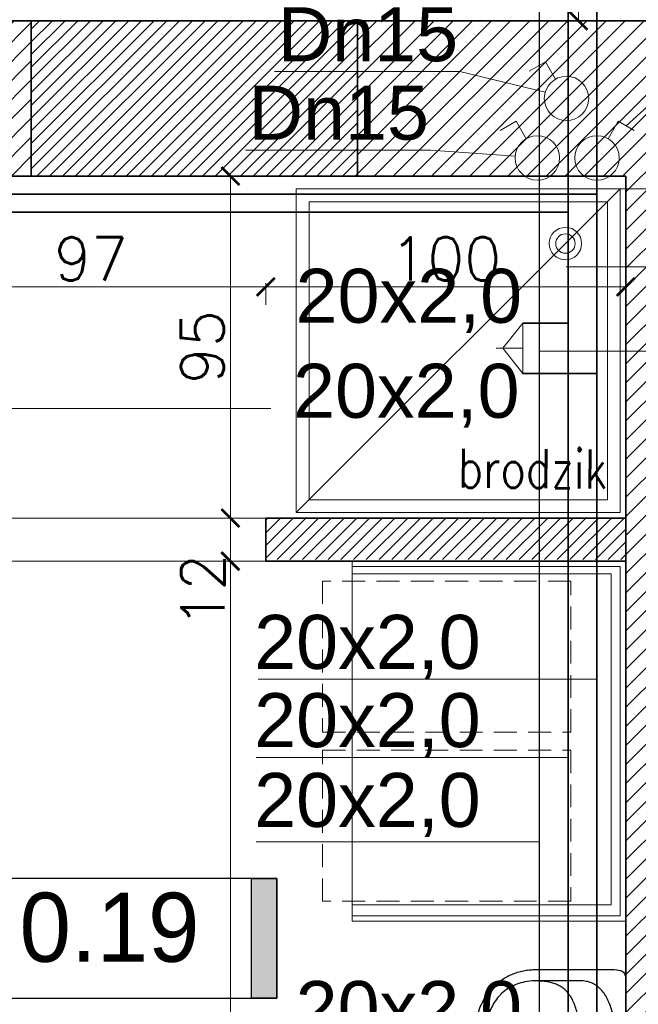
# Model space of a CAD drawing. Header units: millimetres. Extents: x -740 to 33545, y -26688 to 22494.
# Tile 131 of 256: x 10086 to 10258, y 10129 to 10403. Entities that reach past the tile are written whole.
import ezdxf
from ezdxf.lldxf.tags import DXFTag

# ---------------------------------------------------------------- set-up
doc = ezdxf.new("R2010")
doc.units = ezdxf.units.MM
doc.header["$MEASUREMENT"] = 0
doc.linetypes.add('DASHED2', pattern=[9.525, 6.35, -3.175])
doc.layers.get('Defpoints').update_dxf_attribs({"color": 252})
for name, color, linetype, lineweight in [('_IS_EKO_Cyrkulacja', 6, 'Continuous', 30), ('_IS_EKO_opis', 7, 'Continuous', 18), ('_IS_EKO_W_Ciepła', 1, 'Continuous', 35), ('_IS_EKO_W_Urzadzenia', 7, 'Continuous', 15), ('_IS_EKO_woda_zimna', 5, 'Continuous', 35), ('A_istniejące ściany', 252, 'Continuous', 35), ('A_l.przerywana', 252, 'ICAD_ISO03W100', 9), ('A_projektowane sciany', 252, 'Continuous', 35), ('A_wyposażenie', 252, 'Continuous', 9), ('l.wypełnien', 252, 'Continuous', 5), ('mebelki', 252, 'Continuous', 9), ('Nowe_820-G Rysunki Obrazki_Nr_pióra__1', 252, 'Continuous', 13), ('Nowe_820-G Rysunki Obrazki_Nr_pióra__23', 252, 'Continuous', 15), ('szraf1', 252, 'Continuous', 5), ('wymiarowanie', 252, 'Continuous', 9)]:
    doc.layers.add(name, color=color, linetype=linetype, lineweight=lineweight)
doc.layers.add('tabelki opis', color=252, linetype='Continuous')
doc.layers.add('WYPOSAŻENIE', color=252, linetype='Continuous')
doc.styles.add('1-50', font='simplex.shx', dxfattribs={"width": 0.8, "height": 12})
doc.styles.add('Arial', font='arial.ttf')
doc.styles.add('styl2', font='simplex.shx')
tags = doc.linetypes.add('ICAD_ISO03W100', pattern=[30, 12, -18]).pattern_tags.tags
tags[6:7] = [DXFTag(74, 4), DXFTag(75, 0), DXFTag(340, '0'), DXFTag(46, 1.0), DXFTag(50, 0.0), DXFTag(44, 0.0), DXFTag(45, 0.0)]
tags[4:5] = [DXFTag(74, 4), DXFTag(75, 0), DXFTag(340, '0'), DXFTag(46, 1.0), DXFTag(50, 0.0), DXFTag(44, 0.0), DXFTag(45, 0.0)]
doc.dimstyles.new('Skala 1-50', dxfattribs={"dimtxt": 12, "dimasz": 5, "dimexe": 1, "dimexo": 1, "dimgap": 1.5, "dimtad": 1, "dimdec": 1, "dimrnd": 0.5, "dimtxsty": 'styl2', "dimblk": 'ARCHTICK', "dimcen": 5, "dimadec": 0, "dimazin": 0, "dimtfac": 1, "dimtdec": 1, "dimtmove": 1, "dimatfit": 3, "dimldrblk": 'ARCHTICK', "dimfxl": 0, "dimlwd": -1, "dimlwe": -1, "dimarcsym": 0})

# ---------------------------------------------------------------- blocks, each defined once
blk = doc.blocks.new('zw$1165')
at = {"layer": 'WYPOSAŻENIE', "color": 0}
for points in [[(25.14, 42.24), (24.52, 42.24), (23.91, 42.24), (23.31, 42.24), (22.72, 42.23), (22.13, 42.23), (21.56, 42.22), (20.99, 42.2), (20.44, 42.19), (19.89, 42.17), (19.35, 42.15), (18.82, 42.12), (18.3, 42.09), (17.78, 42.05), (17.28, 42.01), (16.78, 41.96), (16.3, 41.91), (15.82, 41.85), (15.35, 41.78), (14.89, 41.71), (14.43, 41.63), (13.99, 41.54), (13.55, 41.44), (13.12, 41.33), (12.7, 41.22), (12.7, 41.22), (12.09, 41.03), (11.51, 40.84), (10.93, 40.63), (10.38, 40.4), (9.84, 40.17), (9.32, 39.92), (8.81, 39.67), (8.32, 39.4), (7.85, 39.12), (7.39, 38.84), (6.95, 38.54), (6.52, 38.23), (6.11, 37.92), (5.72, 37.6), (5.34, 37.27), (4.97, 36.93), (4.62, 36.58), (4.28, 36.23), (3.96, 35.87), (3.65, 35.51), (3.36, 35.14), (3.08, 34.76), (2.81, 34.39), (2.56, 34), (2.32, 33.62), (2.09, 33.23), (1.88, 32.83), (1.67, 32.44), (1.48, 32.04), (1.31, 31.64), (1.14, 31.24), (0.99, 30.84), (0.85, 30.44), (0.72, 30.03), (0.6, 29.63), (0.49, 29.23), (0.4, 28.83), (0.31, 28.43), (0.24, 28.03), (0.17, 27.64), (0.12, 27.25), (0.08, 26.86), (0.04, 26.47), (0.02, 26.09), (0, 25.72), (0, 25.34), (0, 25.34), (0, 3.19), (0.03, 2.5), (0.11, 1.9), (0.25, 1.4), (0.44, 0.99), (0.7, 0.66), (1.01, 0.4), (1.39, 0.22), (1.82, 0.09), (2.33, 0.02), (2.89, 0), (25.14, 0), (47.39, 0), (47.96, 0.02), (48.46, 0.09), (48.9, 0.22), (49.28, 0.4), (49.59, 0.66), (49.84, 0.99), (50.04, 1.4), (50.18, 1.9), (50.26, 2.5), (50.29, 3.19), (50.29, 25.34), (50.28, 25.72), (50.27, 26.09), (50.24, 26.47), (50.21, 26.86), (50.17, 27.25), (50.11, 27.64), (50.05, 28.03), (49.98, 28.43), (49.89, 28.83), (49.79, 29.23), (49.69, 29.63), (49.57, 30.03), (49.44, 30.44), (49.3, 30.84), (49.15, 31.24), (48.98, 31.64), (48.8, 32.04), (48.61, 32.44), (48.41, 32.83), (48.2, 33.23), (47.97, 33.62), (47.73, 34), (47.48, 34.39), (47.21, 34.76), (46.93, 35.14), (46.63, 35.51), (46.33, 35.87), (46, 36.23), (45.67, 36.58), (45.32, 36.93), (44.95, 37.27), (44.57, 37.6), (44.17, 37.92), (43.76, 38.23), (43.34, 38.54), (42.9, 38.84), (42.44, 39.12), (41.96, 39.4), (41.48, 39.67), (40.97, 39.92), (40.45, 40.17), (39.91, 40.4), (39.35, 40.63), (38.78, 40.84), (38.19, 41.03), (37.59, 41.22), (37.59, 41.22), (37.16, 41.33), (36.74, 41.44), (36.3, 41.54), (35.85, 41.63), (35.4, 41.71), (34.94, 41.78), (34.47, 41.85), (33.99, 41.91), (33.5, 41.96), (33.01, 42.01), (32.5, 42.05), (31.99, 42.09), (31.47, 42.12), (30.94, 42.15), (30.4, 42.17), (29.85, 42.19), (29.3, 42.2), (28.73, 42.22), (28.15, 42.23), (27.57, 42.23), (26.98, 42.24), (26.38, 42.24), (25.76, 42.24), (25.14, 42.24), (25.14, 42.24)], [(25.25, 39.29), (25.78, 39.29), (26.31, 39.3), (26.86, 39.3), (27.41, 39.3), (27.96, 39.31), (28.52, 39.31), (29.08, 39.31), (29.65, 39.31), (30.21, 39.3), (30.77, 39.29), (31.33, 39.27), (31.89, 39.24), (32.45, 39.21), (32.99, 39.17), (33.53, 39.12), (34.07, 39.06), (34.59, 38.99), (35.1, 38.9), (35.61, 38.8), (36.12, 38.69), (36.61, 38.56), (37.11, 38.42), (37.6, 38.27), (38.08, 38.1), (38.56, 37.92), (39.04, 37.72), (39.51, 37.51), (39.97, 37.28), (40.43, 37.04), (40.88, 36.78), (41.33, 36.51), (41.77, 36.22), (42.21, 35.91), (42.64, 35.58), (43.06, 35.24), (43.92, 34.42), (44.3, 33.99), (44.65, 33.56), (44.97, 33.12), (45.27, 32.67), (45.54, 32.21), (45.8, 31.73), (46.03, 31.25), (46.24, 30.75), (46.44, 30.24), (46.62, 29.71), (46.79, 29.16), (46.94, 28.6), (47.09, 28.02), (47.2, 27.34), (47.29, 26.67), (47.35, 26), (47.38, 25.32), (47.38, 12.31), (47.36, 11.84), (47.32, 11.39), (47.25, 10.96), (47.17, 10.54), (47.06, 10.13), (46.93, 9.74), (46.77, 9.36), (46.6, 8.99), (46.41, 8.64), (46.2, 8.3), (45.97, 7.97), (45.73, 7.65), (45.47, 7.35), (45.19, 7.06), (44.89, 6.78), (44.58, 6.51), (44.26, 6.26), (43.92, 6.01), (43.57, 5.78), (43.21, 5.55), (42.83, 5.34), (42.45, 5.14), (42.05, 4.94), (41.64, 4.76), (41.23, 4.58), (40.81, 4.42), (40.37, 4.26), (39.93, 4.11), (39.49, 3.97), (39.04, 3.84), (38.58, 3.72), (38.12, 3.6), (37.65, 3.49), (37.18, 3.39), (36.71, 3.3), (36.23, 3.21), (35.76, 3.13), (35.28, 3.05), (34.8, 2.98), (34.33, 2.92), (33.85, 2.86), (33.38, 2.8), (32.91, 2.76), (32.44, 2.71), (31.97, 2.67), (31.51, 2.64), (31.06, 2.61), (30.61, 2.58), (30.16, 2.56), (29.73, 2.53), (29.3, 2.52), (28.88, 2.5), (28.46, 2.49), (28.06, 2.48), (27.67, 2.47), (27.28, 2.47), (26.91, 2.46), (26.55, 2.46), (26.21, 2.46), (25.87, 2.46), (25.55, 2.46), (25.25, 2.46), (25.25, 2.46), (24.94, 2.46), (24.63, 2.46), (24.29, 2.46), (23.95, 2.46), (23.59, 2.46), (23.22, 2.47), (22.83, 2.47), (22.44, 2.48), (22.04, 2.49), (21.62, 2.5), (21.2, 2.52), (20.77, 2.53), (20.34, 2.56), (19.89, 2.58), (19.44, 2.61), (18.99, 2.64), (18.53, 2.67), (18.06, 2.71), (17.59, 2.76), (17.12, 2.8), (16.65, 2.86), (16.17, 2.92), (15.69, 2.98), (15.22, 3.05), (14.74, 3.13), (14.26, 3.21), (13.79, 3.3), (13.32, 3.39), (12.85, 3.49), (12.38, 3.6), (11.92, 3.72), (11.46, 3.84), (11.01, 3.97), (10.56, 4.11), (10.13, 4.26), (9.69, 4.42), (9.27, 4.58), (8.85, 4.76), (8.45, 4.94), (8.05, 5.14), (7.67, 5.34), (7.29, 5.55), (6.93, 5.78), (6.58, 6.01), (6.24, 6.26), (5.92, 6.51), (5.61, 6.78), (5.31, 7.06), (5.03, 7.35), (4.77, 7.65), (4.52, 7.97), (4.3, 8.3), (4.09, 8.64), (3.9, 8.99), (3.72, 9.36), (3.57, 9.74), (3.44, 10.13), (3.33, 10.54), (3.25, 10.96), (3.18, 11.39), (3.14, 11.84), (3.12, 12.31), (3.12, 12.31), (3.12, 25.32), (3.15, 26), (3.21, 26.67), (3.29, 27.34), (3.41, 28.02), (3.56, 28.6), (3.71, 29.16), (3.88, 29.71), (4.06, 30.24), (4.26, 30.75), (4.47, 31.25), (4.7, 31.73), (4.96, 32.21), (5.23, 32.67), (5.53, 33.12), (5.85, 33.56), (6.2, 33.99), (6.57, 34.42), (7.43, 35.24), (7.86, 35.58), (8.29, 35.91), (8.73, 36.22), (9.17, 36.51), (9.62, 36.78), (10.07, 37.04), (10.53, 37.28), (10.99, 37.51), (11.46, 37.72), (11.94, 37.92), (12.42, 38.1), (12.9, 38.27), (13.39, 38.42), (13.88, 38.56), (14.38, 38.69), (14.89, 38.8), (15.4, 38.9), (15.91, 38.99), (16.43, 39.06), (16.96, 39.12), (17.51, 39.17), (18.05, 39.21), (18.61, 39.24), (19.16, 39.27), (19.73, 39.29), (20.29, 39.3), (20.85, 39.31), (21.42, 39.31), (21.98, 39.31), (22.54, 39.31), (23.09, 39.3), (23.64, 39.3), (24.19, 39.3), (24.72, 39.29), (25.25, 39.29)], [(25.25, 12.31), (24.4, 12.31), (23.58, 12.32), (22.77, 12.34), (21.99, 12.36), (21.22, 12.38), (20.48, 12.42), (19.75, 12.45), (19.05, 12.5), (18.36, 12.55), (17.7, 12.6), (17.05, 12.67), (16.42, 12.73), (15.81, 12.81), (15.22, 12.89), (14.64, 12.98), (14.09, 13.07), (13.55, 13.17), (13.03, 13.27), (12.52, 13.38), (12.03, 13.5), (11.56, 13.62), (11.1, 13.75), (10.66, 13.89), (10.24, 14.03), (9.83, 14.18), (9.43, 14.33), (9.05, 14.49), (8.69, 14.66), (8.34, 14.83), (8, 15.01), (7.68, 15.19), (7.37, 15.38), (7.07, 15.58), (6.79, 15.79), (6.52, 16), (6.26, 16.21), (6.01, 16.44), (5.78, 16.67), (5.56, 16.9), (5.35, 17.15), (5.15, 17.4), (4.96, 17.65), (4.79, 17.91), (4.62, 18.18), (4.46, 18.46), (4.32, 18.74), (4.18, 19.03), (4.06, 19.32), (3.94, 19.62), (3.83, 19.93), (3.73, 20.24), (3.64, 20.56), (3.56, 20.89), (3.48, 21.23), (3.42, 21.57), (3.36, 21.91), (3.31, 22.27), (3.26, 22.63), (3.22, 23), (3.19, 23.37), (3.17, 23.75), (3.15, 24.14), (3.13, 24.54), (3.13, 24.94), (3.12, 25.34)], [(47.38, 25.34), (47.37, 24.94), (47.37, 24.54), (47.35, 24.14), (47.33, 23.75), (47.31, 23.37), (47.28, 23), (47.24, 22.63), (47.19, 22.27), (47.14, 21.91), (47.08, 21.57), (47.02, 21.23), (46.94, 20.89), (46.86, 20.56), (46.77, 20.24), (46.67, 19.93), (46.56, 19.62), (46.44, 19.32), (46.32, 19.03), (46.18, 18.74), (46.04, 18.46), (45.88, 18.18), (45.71, 17.91), (45.54, 17.65), (45.35, 17.4), (45.15, 17.15), (44.94, 16.9), (44.72, 16.67), (44.49, 16.44), (44.24, 16.21), (43.98, 16), (43.71, 15.79), (43.43, 15.58), (43.13, 15.38), (42.82, 15.19), (42.5, 15.01), (42.16, 14.83), (41.81, 14.66), (41.45, 14.49), (41.07, 14.33), (40.67, 14.18), (40.26, 14.03), (39.84, 13.89), (39.4, 13.75), (38.94, 13.62), (38.47, 13.5), (37.98, 13.38), (37.47, 13.27), (36.95, 13.17), (36.41, 13.07), (35.85, 12.98), (35.28, 12.89), (34.69, 12.81), (34.08, 12.73), (33.45, 12.67), (32.8, 12.6), (32.14, 12.55), (31.45, 12.5), (30.75, 12.45), (30.02, 12.42), (29.28, 12.38), (28.51, 12.36), (27.73, 12.34), (26.92, 12.32), (26.1, 12.31), (25.25, 12.31)], [(25.26, 25.56), (25.26, 15)], [(25.26, 16.85), (25.77, 16.89), (26.26, 16.99), (26.72, 17.15), (27.16, 17.37), (27.56, 17.64), (27.92, 17.96), (28.24, 18.32), (28.51, 18.72), (28.73, 19.16), (28.89, 19.62), (28.99, 20.11), (29.03, 20.63), (28.99, 21.14), (28.89, 21.63), (28.73, 22.09), (28.51, 22.53), (28.24, 22.93), (27.92, 23.29), (27.56, 23.61), (27.16, 23.88), (26.72, 24.1), (26.26, 24.26), (25.77, 24.36), (25.26, 24.4), (24.75, 24.36), (24.26, 24.26), (23.79, 24.1), (23.36, 23.88), (22.95, 23.61), (22.59, 23.29), (22.27, 22.93), (22, 22.53), (21.78, 22.09), (21.62, 21.63), (21.52, 21.14), (21.49, 20.63), (21.52, 20.11), (21.62, 19.62), (21.78, 19.16), (22, 18.72), (22.27, 18.32), (22.59, 17.96), (22.95, 17.64), (23.36, 17.37), (23.79, 17.15), (24.26, 16.99), (24.75, 16.89), (25.26, 16.85)], [(25.26, 18.31), (25.79, 18.37), (26.27, 18.55), (26.7, 18.82), (27.06, 19.18), (27.33, 19.61), (27.51, 20.1), (27.57, 20.63), (27.51, 21.15), (27.33, 21.64), (27.06, 22.07), (26.7, 22.43), (26.27, 22.7), (25.79, 22.88), (25.26, 22.94), (24.73, 22.88), (24.24, 22.7), (23.81, 22.43), (23.45, 22.07), (23.18, 21.64), (23.01, 21.15), (22.94, 20.63), (22.94, 20.63), (23.01, 20.1), (23.18, 19.61), (23.45, 19.18), (23.81, 18.82), (24.24, 18.55), (24.73, 18.37), (25.26, 18.31), (25.26, 18.31)], [(30.17, 20.65), (19.42, 20.65)], [(25.26, 5.87), (25.81, 5.96), (26.3, 6.21), (26.68, 6.59), (26.93, 7.08), (27.02, 7.63), (26.93, 8.19), (26.68, 8.67), (26.3, 9.05), (25.81, 9.3), (25.26, 9.39), (24.7, 9.3), (24.22, 9.05), (23.84, 8.67), (23.59, 8.19), (23.5, 7.63), (23.59, 7.08), (23.84, 6.59), (24.22, 6.21), (24.7, 5.96), (25.26, 5.87)], [(25.25, 10.21), (25.25, 5.27)], [(22.71, 7.72), (27.8, 7.72)]]:
    blk.add_lwpolyline(points, dxfattribs=at)
blk = doc.blocks.new('_ArchTick')
at = {"color": 0, "linetype": 'ByBlock', "const_width": 0.15}
blk.add_lwpolyline([(-0.5, -0.5), (0.5, 0.5)], dxfattribs=at)
blk = doc.blocks.new('*D2217')
at = {"layer": 'Defpoints', "color": 0}
for p in [(10154.55, 10359.34), (10144.39, 10264.34), (10154.55, 10264.34)]:
    blk.add_point(p, dxfattribs=at)
at = {"layer": 'wymiarowanie', "color": 0}
for p, q in [((10149.39, 10359.34), (10143.39, 10359.34)), ((10144.39, 10359.34), (10144.39, 10264.34)), ((10149.39, 10264.34), (10143.39, 10264.34))]:
    blk.add_line(p, q, dxfattribs=at)
at = {"layer": 'wymiarowanie', "color": 0, "xscale": 5, "yscale": 5, "zscale": 5}
for p, rotation in [((10144.39, 10359.34), 90), ((10144.39, 10264.34), 270)]:
    blk.add_blockref('_ArchTick', p, dxfattribs=dict(at, rotation=rotation))
at = {"layer": 'wymiarowanie', "color": 0, "insert": (10136.59, 10311.84), "char_height": 12, "attachment_point": 5, "rotation": 90, "style": 'styl2'}
blk.add_mtext('95', dxfattribs=at)
blk = doc.blocks.new('*D2218')
at = {"layer": 'Defpoints', "color": 0}
for p in [(10154.19, 10264.34), (10144.39, 10252.34), (10152.1, 10252.34)]:
    blk.add_point(p, dxfattribs=at)
at = {"layer": 'wymiarowanie', "color": 0}
for p, q in [((10149.39, 10264.34), (10143.39, 10264.34)), ((10144.39, 10264.34), (10144.39, 10252.34)), ((10149.39, 10252.34), (10143.39, 10252.34))]:
    blk.add_line(p, q, dxfattribs=at)
at = {"layer": 'wymiarowanie', "color": 0, "xscale": 5, "yscale": 5, "zscale": 5}
for p, rotation in [((10144.39, 10264.34), 90), ((10144.39, 10252.34), 270)]:
    blk.add_blockref('_ArchTick', p, dxfattribs=dict(at, rotation=rotation))
at = {"layer": 'wymiarowanie', "color": 0, "insert": (10136.74, 10244.13), "char_height": 12, "attachment_point": 5, "rotation": 90, "style": 'styl2'}
blk.add_mtext('12', dxfattribs=at)
blk = doc.blocks.new('*D2219')
at = {"layer": 'Defpoints', "color": 0}
for p in [(10152.1, 10252.34), (10144.39, 9920.26), (10165.23, 9920.26)]:
    blk.add_point(p, dxfattribs=at)
at = {"layer": 'wymiarowanie', "color": 0}
for p, q in [((10149.39, 10252.34), (10143.39, 10252.34)), ((10144.39, 10252.34), (10144.39, 10042.8)), ((10144.39, 9920.26), (10144.39, 10013.25)), ((10149.39, 9920.26), (10143.39, 9920.26))]:
    blk.add_line(p, q, dxfattribs=at)
at = {"layer": 'wymiarowanie', "color": 0, "xscale": 5, "yscale": 5, "zscale": 5}
for p, rotation in [((10144.39, 10252.34), 90), ((10144.39, 9920.26), 270)]:
    blk.add_blockref('_ArchTick', p, dxfattribs=dict(at, rotation=rotation))
at = {"layer": 'wymiarowanie', "color": 0, "insert": (10136.59, 10028.03), "char_height": 12, "attachment_point": 5, "rotation": 90, "style": 'styl2'}
blk.add_mtext('332', dxfattribs=at)
blk = doc.blocks.new('*D2610')
at = {"layer": 'Defpoints', "color": 0}
for p in [(10089.09, 10434.77), (9980.19, 10402.52), (10089.09, 10402.52)]:
    blk.add_point(p, dxfattribs=at)
at = {"layer": 'wymiarowanie', "color": 0}
for p, q in [((9980.19, 10429.77), (9980.19, 10435.77)), ((9980.19, 10434.77), (10089.09, 10434.77)), ((10089.09, 10429.77), (10089.09, 10435.77))]:
    blk.add_line(p, q, dxfattribs=at)
at = {"layer": 'wymiarowanie', "color": 0, "xscale": 5, "yscale": 5, "zscale": 5, "rotation": 180}
blk.add_blockref('_ArchTick', (9980.19, 10434.77), dxfattribs=at)
at = {"layer": 'wymiarowanie', "color": 0, "xscale": 5, "yscale": 5, "zscale": 5}
blk.add_blockref('_ArchTick', (10089.09, 10434.77), dxfattribs=at)
at = {"layer": 'wymiarowanie', "color": 0, "insert": (10034.64, 10442.57), "char_height": 12, "attachment_point": 5, "style": 'styl2'}
blk.add_mtext('109', dxfattribs=at)
blk = doc.blocks.new('*D2611')
at = {"layer": 'Defpoints', "color": 0}
for p in [(10179.68, 10434.77), (10089.09, 10402.52), (10179.68, 10402.52)]:
    blk.add_point(p, dxfattribs=at)
at = {"layer": 'wymiarowanie', "color": 0}
for p, q in [((10089.09, 10429.77), (10089.09, 10435.77)), ((10089.09, 10434.77), (10179.68, 10434.77)), ((10179.68, 10429.77), (10179.68, 10435.77))]:
    blk.add_line(p, q, dxfattribs=at)
at = {"layer": 'wymiarowanie', "color": 0, "xscale": 5, "yscale": 5, "zscale": 5, "rotation": 180}
blk.add_blockref('_ArchTick', (10089.09, 10434.77), dxfattribs=at)
at = {"layer": 'wymiarowanie', "color": 0, "xscale": 5, "yscale": 5, "zscale": 5}
blk.add_blockref('_ArchTick', (10179.68, 10434.77), dxfattribs=at)
at = {"layer": 'wymiarowanie', "color": 0, "insert": (10134.38, 10443.11), "char_height": 12, "attachment_point": 5, "style": 'styl2'}
blk.add_mtext('90,5', dxfattribs=at)
blk = doc.blocks.new('*D2612')
at = {"layer": 'Defpoints', "color": 0}
for p in [(10278.74, 10434.77), (10179.68, 10402.52), (10278.74, 10402.52)]:
    blk.add_point(p, dxfattribs=at)
at = {"layer": 'wymiarowanie', "color": 0}
for p, q in [((10179.68, 10429.77), (10179.68, 10435.77)), ((10179.68, 10434.77), (10278.74, 10434.77)), ((10278.74, 10429.77), (10278.74, 10435.77))]:
    blk.add_line(p, q, dxfattribs=at)
at = {"layer": 'wymiarowanie', "color": 0, "xscale": 5, "yscale": 5, "zscale": 5, "rotation": 180}
blk.add_blockref('_ArchTick', (10179.68, 10434.77), dxfattribs=at)
at = {"layer": 'wymiarowanie', "color": 0, "xscale": 5, "yscale": 5, "zscale": 5}
blk.add_blockref('_ArchTick', (10278.74, 10434.77), dxfattribs=at)
at = {"layer": 'wymiarowanie', "color": 0, "insert": (10229.21, 10442.57), "char_height": 12, "attachment_point": 5, "style": 'styl2'}
blk.add_mtext('99', dxfattribs=at)
blk = doc.blocks.new('*D2630')
at = {"layer": 'Defpoints', "color": 0}
for p in [(10154.19, 10328.56), (10057.19, 10264.34), (10154.19, 10264.34)]:
    blk.add_point(p, dxfattribs=at)
at = {"layer": 'wymiarowanie', "color": 0}
for p, q in [((10057.19, 10323.56), (10057.19, 10329.56)), ((10057.19, 10328.56), (10154.19, 10328.56)), ((10154.19, 10323.56), (10154.19, 10329.56))]:
    blk.add_line(p, q, dxfattribs=at)
at = {"layer": 'wymiarowanie', "color": 0, "xscale": 5, "yscale": 5, "zscale": 5, "rotation": 180}
blk.add_blockref('_ArchTick', (10057.19, 10328.56), dxfattribs=at)
at = {"layer": 'wymiarowanie', "color": 0, "xscale": 5, "yscale": 5, "zscale": 5}
blk.add_blockref('_ArchTick', (10154.19, 10328.56), dxfattribs=at)
at = {"layer": 'wymiarowanie', "color": 0, "insert": (10105.69, 10336.36), "char_height": 12, "attachment_point": 5, "style": 'styl2'}
blk.add_mtext('97', dxfattribs=at)
blk = doc.blocks.new('*D2631')
at = {"layer": 'Defpoints', "color": 0}
for p in [(10254.19, 10328.56), (10154.19, 10264.34), (10254.19, 10264.34)]:
    blk.add_point(p, dxfattribs=at)
at = {"layer": 'wymiarowanie', "color": 0}
for p, q in [((10154.19, 10323.56), (10154.19, 10329.56)), ((10154.19, 10328.56), (10254.19, 10328.56)), ((10254.19, 10323.56), (10254.19, 10329.56))]:
    blk.add_line(p, q, dxfattribs=at)
at = {"layer": 'wymiarowanie', "color": 0, "xscale": 5, "yscale": 5, "zscale": 5, "rotation": 180}
blk.add_blockref('_ArchTick', (10154.19, 10328.56), dxfattribs=at)
at = {"layer": 'wymiarowanie', "color": 0, "xscale": 5, "yscale": 5, "zscale": 5}
blk.add_blockref('_ArchTick', (10254.19, 10328.56), dxfattribs=at)
at = {"layer": 'wymiarowanie', "color": 0, "insert": (10204.19, 10336.36), "char_height": 12, "attachment_point": 5, "style": 'styl2'}
blk.add_mtext('100', dxfattribs=at)
blk = doc.blocks.new('*D2763')
at = {"layer": 'Defpoints', "color": 0}
for p in [(10270.21, 10552.52), (10241.04, 10402.52), (10263.5, 10402.52)]:
    blk.add_point(p, dxfattribs=at)
at = {"layer": 'wymiarowanie', "color": 0}
for p, q in [((10246.04, 10552.52), (10240.04, 10552.52)), ((10241.04, 10552.52), (10241.04, 10402.52)), ((10246.04, 10402.52), (10240.04, 10402.52))]:
    blk.add_line(p, q, dxfattribs=at)
at = {"layer": 'wymiarowanie', "color": 0, "xscale": 5, "yscale": 5, "zscale": 5}
for p, rotation in [((10241.04, 10552.52), 90), ((10241.04, 10402.52), 270)]:
    blk.add_blockref('_ArchTick', p, dxfattribs=dict(at, rotation=rotation))
at = {"layer": 'wymiarowanie', "color": 0, "insert": (10233.24, 10477.52), "char_height": 12, "attachment_point": 5, "rotation": 90, "style": 'styl2'}
blk.add_mtext('150', dxfattribs=at)

msp = doc.modelspace()

# ---------------------------------------------------------------- hatches: boundary and pattern name
at = {"layer": 'l.wypełnien'}
h = msp.add_hatch(dxfattribs=at)
h.set_pattern_fill('ANSI31', color=256, scale=30, style=0)
h.paths.add_polyline_path([(10179.68, 10402.52), (10279.59, 10402.52), (10279.59, 10396.52), (10273.59, 10396.52), (10273.59, 10123.69), (10279.59, 10126.48), (10279.59, 10017.29), (10316.23, 10017.29), (10316.23, 9992.74), (10279.59, 9992.74), (10279.59, 9927.76), (10254.19, 9927.76), (10254.19, 10359.34), (10179.68, 10359.34)])
h.paths.add_polyline_path([(10260.11, 10246.37), (10272.71, 10246.37), (10272.71, 10279.87), (10260.11, 10279.87)], flags=24)
h.paths.add_polyline_path([(10504.8, 10309.84), (10504.8, 10297.84), (10504.8, 10254.75), (10504.8, 10017.29), (10504.8, 9992.74), (10504.8, 9927.76), (10529.35, 9927.76), (10529.35, 10281.34), (10542.35, 10281.34), (10542.35, 10359.34), (10636.35, 10359.34), (10635.51, 10402.52), (10504.8, 10402.52), (10504.8, 10396.52)])
h.paths.add_polyline_path([(10504.8, 10396.52), (10510.8, 10396.52), (10510.8, 10309.84), (10504.8, 10309.84)], flags=16)
h.paths.add_polyline_path([(10504.8, 10392.52), (10504.8, 10309.84), (10510.8, 10309.84), (10510.8, 10396.52), (10504.8, 10396.52)], flags=0)
h.paths.add_polyline_path([(10515.95, 10326.34), (10515.95, 10347.34), (10530.35, 10347.34), (10530.35, 10326.34)], flags=16)
h.paths.add_polyline_path([(10515.95, 10347.34), (10515.95, 10326.34), (10530.35, 10326.34), (10530.35, 10347.34)], flags=0)
h.paths.add_polyline_path([(10515.95, 10297.84), (10515.95, 10293.34), (10530.35, 10293.34), (10530.35, 10314.34), (10515.95, 10314.34), (10515.95, 10309.84)], flags=16)
h.paths.add_polyline_path([(10515.95, 10297.84), (10515.95, 10309.84), (10515.95, 10314.34), (10530.35, 10314.34), (10530.35, 10293.34), (10515.95, 10293.34)], flags=0)
h.paths.add_polyline_path([(10504.8, 10254.75), (10504.8, 10297.84), (10510.8, 10297.84), (10510.8, 10254.75)], flags=16)
h.paths.add_polyline_path([(10510.8, 10254.75), (10510.8, 10297.84), (10504.8, 10297.84), (10504.8, 10259.75), (10504.8, 10254.75)], flags=0)
h.paths.add_polyline_path([(10504.8, 10297.84), (10510.8, 10297.84), (10510.8, 10309.84), (10504.8, 10309.84)], flags=16)
h.paths.add_polyline_path([(10504.8, 10309.84), (10510.8, 10309.84), (10510.8, 10297.84), (10504.8, 10297.84)], flags=0)
h.paths.add_polyline_path([(10510.8, 10309.84), (10515.95, 10309.84), (10515.95, 10297.84), (10510.8, 10297.84)], flags=16)
h.paths.add_polyline_path([(10510.84, 10326.02), (10523.45, 10326.02), (10523.45, 10359.52), (10510.84, 10359.52)], flags=8)
h.paths.add_polyline_path([(10510.84, 10326.02), (10523.45, 10326.02), (10523.45, 10359.52), (10510.84, 10359.52)], flags=8)
h.paths.add_polyline_path([(9506.72, 10359.34), (9506.72, 10402.52), (9858.19, 10402.52), (9858.19, 10359.34)])
h.paths.add_polyline_path([(10000.19, 10359.34), (10089.09, 10359.34), (10089.09, 10402.52), (10000.19, 10402.52)])
h.paths.add_polyline_path([(10273.59, 10123.69), (10273.59, 10396.52), (10279.59, 10396.52), (10279.59, 10359.34), (10279.59, 10126.48)])
h.paths.add_polyline_path([(10372.72, 9992.74), (10372.72, 10017.29), (10316.23, 10017.29), (10316.23, 9992.74)])
h.paths.add_polyline_path([(9858.19, 10359.34), (9858.19, 10402.52), (9878.19, 10402.52), (9878.19, 10359.34)])
h.paths.add_polyline_path([(10000.19, 10359.34), (10000.19, 10402.52), (9980.19, 10402.52), (9980.19, 10359.34)])
h.paths.add_polyline_path([(10279.59, 9907.76), (10279.59, 9927.76), (10254.19, 9927.76), (10254.19, 9907.76)])
h.paths.add_polyline_path([(10529.35, 9907.76), (10529.35, 9927.76), (10504.8, 9927.76), (10504.8, 9907.76)])
h.paths.add_polyline_path([(10494.8, 10017.29), (10494.8, 9992.74), (10504.8, 9992.74), (10504.8, 10017.29)])
h = msp.add_hatch(dxfattribs=at)
h.set_pattern_fill('ANSI31', color=256, scale=20, style=0)
h.paths.add_polyline_path([(10089.09, 10402.52), (10179.68, 10402.52), (10179.68, 10359.34), (10089.09, 10359.34)])
h.paths.add_polyline_path([(10279.59, 10390.52), (10278.74, 10390.52), (10278.74, 10402.52), (10279.59, 10402.52)])
h = msp.add_hatch(dxfattribs=at)
h.set_pattern_fill('ANSI31', color=256, scale=20, style=0)
h.paths.add_polyline_path([(10154.19, 10264.34), (10254.19, 10264.34), (10254.19, 10252.84), (10154.19, 10252.84)])
at = {"layer": 'tabelki opis'}
msp.add_hatch(color=256, dxfattribs=at).paths.add_polyline_path([(10157.25, 10130.93), (10157.25, 10164.19), (10150.29, 10164.19), (10150.29, 10130.93)])

# ---------------------------------------------------------------- linework, layer by layer
at = {"layer": '_IS_EKO_Cyrkulacja'}
for p, q in [((10230.19, 10426.5), (10230.19, 10318.5)), ((10230.19, 10318.5), (10230.19, 10120.6))]:
    msp.add_line(p, q, dxfattribs=at)
at = {"layer": '_IS_EKO_opis'}
for p, q in [((10208.1, 10388.39), (10156.68, 10388.39)), ((10208.1, 10388.39), (10231.82, 10382.65)), ((10261.38, 10379.69), (10254.32, 10373.31)), ((10200, 10366.59), (10148.58, 10366.59)), ((10200, 10366.59), (10223.51, 10364.85)), ((10246.19, 10355.84), (10324.29, 10355.84)), ((10324.29, 10334.13), (10237.68, 10334.13)), ((10332.29, 10310.68), (10230.19, 10310.68)), ((10152.08, 10219.55), (10246.19, 10219.55)), ((10238.19, 10197.83), (10151.58, 10197.83)), ((10230.19, 10174.39), (10151.58, 10174.39))]:
    msp.add_line(p, q, dxfattribs=at)
at = {"layer": '_IS_EKO_W_Ciepła', "linetype": 'ByBlock'}
for p, q in [((10238.19, 10418.52), (10238.19, 10318.5)), ((10238.19, 10349.34), (10026.93, 10349.34)), ((10225.59, 10318.5), (10238.19, 10318.5)), ((10238.19, 10318.5), (10238.19, 10120.6))]:
    msp.add_line(p, q, dxfattribs=at)
at = {"layer": '_IS_EKO_W_Urzadzenia'}
for p, q in [((10231.86, 10391.13), (10227.37, 10388.54)), ((10231.86, 10391.13), (10234.66, 10386.28)), ((10223.78, 10374.6), (10219.29, 10372.01)), ((10223.78, 10374.6), (10226.58, 10369.74)), ((10252.07, 10374.6), (10249.27, 10369.74)), ((10252.07, 10374.6), (10256.56, 10372.01)), ((10225.59, 10318.5), (10220.05, 10311.5)), ((10225.59, 10318.5), (10225.59, 10304.5)), ((10225.57, 10311.5), (10218.2, 10311.5)), ((10220.05, 10311.5), (10225.59, 10304.5))]:
    msp.add_line(p, q, dxfattribs=at)
for centre in [(10237.74, 10380.93), (10229.66, 10364.4), (10246.19, 10364.4)]:
    msp.add_circle(centre, 6.17, dxfattribs=at)
at = {"layer": '_IS_EKO_woda_zimna'}
for p, q in [((10246.19, 10304.5), (10246.19, 10410.52)), ((10246.19, 10354.34), (10015.19, 10354.34)), ((10246.19, 10304.5), (10246.19, 10106.6))]:
    msp.add_line(p, q, dxfattribs=at)
at = {"layer": '_IS_EKO_woda_zimna', "linetype": 'ByBlock'}
msp.add_line((10225.59, 10304.5), (10246.19, 10304.5), dxfattribs=at)
at = {"layer": 'A_istniejące ściany'}
for points in [[(10089.09, 10402.52), (9980.19, 10402.52)], [(10091.4, 10402.52), (10066.23, 10402.52)], [(10279.59, 10402.52), (10179.68, 10402.52)], [(9980.19, 10359.34), (10089.09, 10359.34)], [(10179.68, 10359.34), (10254.19, 10359.34)], [(10254.19, 10359.34), (10254.19, 9907.76)]]:
    msp.add_lwpolyline(points, dxfattribs=at)
at = {"layer": 'A_l.przerywana', "ltscale": 0.3}
msp.add_lwpolyline([(10057.19, 10264.34), (10154.19, 10264.34), (10154.19, 10252.34), (10057.19, 10252.34)], close=True, dxfattribs=at)
at = {"layer": 'A_projektowane sciany', "ltscale": 1000}
for p, q in [((10154.19, 10264.34), (10154.19, 10252.34)), ((10154.19, 10264.34), (10154.19, 10252.34)), ((10154.19, 10264.34), (10254.19, 10264.34)), ((10154.19, 10252.34), (10254.19, 10252.34)), ((10154.19, 10252.34), (10254.19, 10252.34))]:
    msp.add_line(p, q, dxfattribs=at)
at = {"layer": 'A_projektowane sciany'}
msp.add_lwpolyline([(10089.09, 10402.52), (10179.68, 10402.52), (10179.68, 10359.34), (10089.09, 10359.34)], close=True, dxfattribs=at)
at = {"layer": 'A_wyposażenie'}
for points in [[(10254.19, 10152.34), (10178.19, 10152.34), (10178.19, 10252.34), (10254.19, 10252.34)], [(10252.69, 10153.84), (10178.19, 10153.84), (10178.19, 10250.84), (10252.69, 10250.84)], [(10250.19, 10156.84), (10178.19, 10156.84), (10178.19, 10248.84), (10250.19, 10248.84)]]:
    msp.add_lwpolyline(points, close=True, dxfattribs=at)
at = {"layer": 'A_wyposażenie', "linetype": 'DASHED2'}
for points in [[(10238.97, 10246.84), (10169.97, 10246.84), (10169.97, 10204.84), (10238.97, 10204.84)], [(10238.97, 10246.84), (10169.97, 10246.84), (10169.97, 10204.84), (10238.97, 10204.84)], [(10238.97, 10157.84), (10169.97, 10157.84), (10169.97, 10199.84), (10238.97, 10199.84)], [(10238.97, 10157.84), (10169.97, 10157.84), (10169.97, 10199.84), (10238.97, 10199.84)]]:
    msp.add_lwpolyline(points, close=True, dxfattribs=at)
at = {"layer": 'mebelki'}
for p, q in [((10252.69, 10355.84), (10162.69, 10265.84)), ((10252.69, 10355.84), (10162.69, 10265.84)), ((10161.19, 10264.34), (10254.19, 10264.34))]:
    msp.add_line(p, q, dxfattribs=at)
for points in [[(10162.69, 10355.84), (10252.69, 10355.84), (10252.69, 10265.84), (10162.69, 10265.84)], [(10162.69, 10355.84), (10252.69, 10355.84), (10252.69, 10265.84), (10162.69, 10265.84)], [(10166.29, 10352.24), (10249.09, 10352.24), (10249.09, 10269.44), (10166.29, 10269.44)], [(10166.29, 10352.24), (10249.09, 10352.24), (10249.09, 10269.44), (10166.29, 10269.44)]]:
    msp.add_lwpolyline(points, close=True, dxfattribs=at)
for radius in [4.5, 4.5, 2.7, 2.7]:
    msp.add_circle((10237.44, 10340.6), radius, dxfattribs=at)
at = {"layer": 'Nowe_820-G Rysunki Obrazki_Nr_pióra__1', "linetype": 'Continuous', "lineweight": 13}
for points in [[(10254.19, 10235.82), (10254.19, 10245.98)], [(10254.19, 10235.82), (10254.19, 10226.5)]]:
    msp.add_lwpolyline(points, dxfattribs=at)
at = {"layer": 'Nowe_820-G Rysunki Obrazki_Nr_pióra__23', "linetype": 'Continuous', "lineweight": 15}
for points in [[(10089.09, 10359.34), (10089.09, 10402.52)], [(10179.68, 10402.52), (10179.68, 10359.34)]]:
    msp.add_lwpolyline(points, dxfattribs=at)
at = {"layer": 'tabelki opis'}
msp.add_lwpolyline([(10157.25, 10164.19), (10074.09, 10164.19), (10074.09, 10130.93), (10157.25, 10130.93), (10157.25, 10164.19)], dxfattribs=at)
msp.add_lwpolyline([(10157.25, 10130.93), (10150.29, 10130.93), (10150.29, 10164.19), (10157.25, 10164.19)], close=True, dxfattribs=at)
at = {"layer": 'wymiarowanie'}
for p, q in [((10155.6, 10294.75), (10042.19, 10294.75)), ((10254.19, 10237.84), (10254.19, 10252.84))]:
    msp.add_line(p, q, dxfattribs=at)

# ---------------------------------------------------------------- block references
at = {"layer": 'szraf1', "xscale": -1, "rotation": 89.99999999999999}
msp.add_blockref('zw$1165', (10254.19, 10138.86), dxfattribs=at)

# ---------------------------------------------------------------- texts
at = {"layer": '_IS_EKO_opis', "color": 7, "char_height": 15, "width": 58.847, "attachment_point": 1, "style": 'Arial'}
for insert in [(10157.54, 10406.27), (10149.44, 10384.46)]:
    msp.add_mtext('Dn15', dxfattribs=dict(at, insert=insert))
at = {"layer": '_IS_EKO_opis', "color": 1, "char_height": 15, "width": 58.847, "attachment_point": 1, "style": 'Arial'}
for insert in [(10162.5, 10333.59), (10150.99, 10215.68), (10162.5, 10135.69)]:
    msp.add_mtext('20x2,0', dxfattribs=dict(at, insert=insert))
at = {"layer": '_IS_EKO_opis', "color": 5, "char_height": 15, "width": 58.847, "attachment_point": 1, "style": 'Arial'}
for insert in [(10161.79, 10307.2), (10150.99, 10237.43)]:
    msp.add_mtext('20x2,0', dxfattribs=dict(at, insert=insert))
at = {"layer": '_IS_EKO_opis', "color": 6, "insert": (10150.99, 10193.51), "char_height": 15, "width": 58.847, "attachment_point": 1, "style": 'Arial'}
msp.add_mtext('20x2,0', dxfattribs=at)
at = {"layer": 'mebelki', "insert": (10249.01, 10272.52), "char_height": 10.8, "width": 504.8523, "attachment_point": 9, "rotation": 359.6152, "style": '1-50'}
msp.add_mtext('brodzik', dxfattribs=at)
at = {"layer": 'tabelki opis', "insert": (10085.82, 10160.24), "char_height": 19.2, "width": 56.7, "attachment_point": 1}
msp.add_mtext('{\\fCentury Gothic|b0|i0|c238|p34;0.19}', dxfattribs=at)
at = {"layer": 'wymiarowanie', "char_height": 12, "width": 621.5287, "attachment_point": 1}
for s, insert in [('\\pi11.65274;{\\fCentury Gothic|b0|i0|c238|p34;Warstwa tynkarska - wyprawa dekoracyjna z tynku silikonowego o strukturze }\\pi12.21674;{\\fCentury Gothic|b0|i0|c238|p34;baranka o uziarnieniu 1,5 lub 2mm; kolor wg NCS:S1002-G50Y}\\P\\pi419.66474;{\\fCentury Gothic|b0|i0|c238|p34;grubość styropianu 20cm}\\P\\pi621.52874;{\\fCentury Gothic|b0|i0|c238|p34; }', (5416.61, 10370.91)), ('\\pi452.88074;{\\fCentury Gothic|b0|i0|c238|p34;Parapety zewnętrzne}\\P\\pi223.76474;{\\fCentury Gothic|b0|i0|c238|p34; z blachy stalowej powlekanej w kolorze RAL 7016}', (5416.61, 10228.95)), ('\\pi463.76474;{\\fCentury Gothic|b0|i0|c238|p34;Obróbka cokołowa}\\P\\pi223.76474;{\\fCentury Gothic|b0|i0|c238|p34; z blachy stalowej powlekanej w kolorze RAL 7016}', (5416.61, 10130.15))]:
    msp.add_mtext(s, dxfattribs=dict(at, insert=insert))

# ---------------------------------------------------------------- dimensions: what is measured, and where the dimension line sits
at = {"layer": 'wymiarowanie'}
for base, p1, p2, picture, middle in [((10241.04, 10402.52), (10270.21, 10552.52), (10263.5, 10402.52), '*D2763', (10233.24, 10477.52)), ((10144.39, 10264.34), (10154.55, 10359.34), (10154.55, 10264.34), '*D2217', (10136.59, 10311.84))]:
    dim = msp.add_linear_dim(base=base, p1=p1, p2=p2, angle=90, dimstyle='Skala 1-50', dxfattribs=at)
    dim.commit()
    dim.dimension.update_dxf_attribs({"geometry": picture, "text_midpoint": middle})
for base, p1, p2, picture, middle in [((10179.68, 10434.77), (10089.09, 10402.52), (10179.68, 10402.52), '*D2611', (10134.38, 10443.11)), ((10089.09, 10434.77), (9980.19, 10402.52), (10089.09, 10402.52), '*D2610', (10034.64, 10442.57)), ((10278.74, 10434.77), (10179.68, 10402.52), (10278.74, 10402.52), '*D2612', (10229.21, 10442.57)), ((10154.19, 10328.56), (10057.19, 10264.34), (10154.19, 10264.34), '*D2630', (10105.69, 10336.36)), ((10254.19, 10328.56), (10154.19, 10264.34), (10254.19, 10264.34), '*D2631', (10204.19, 10336.36))]:
    dim = msp.add_linear_dim(base=base, p1=p1, p2=p2, dimstyle='Skala 1-50', dxfattribs=at)
    dim.commit()
    dim.dimension.update_dxf_attribs({"geometry": picture, "text_midpoint": middle})
for base, p1, p2, picture, middle in [((10144.39, 10252.34), (10154.19, 10264.34), (10152.1, 10252.34), '*D2218', (10144.39, 10244.13)), ((10144.39, 9920.26), (10152.1, 10252.34), (10165.23, 9920.26), '*D2219', (10144.39, 10028.03))]:
    dim = msp.add_linear_dim(base=base, p1=p1, p2=p2, angle=90, dimstyle='Skala 1-50', dxfattribs=at)
    dim.commit()
    dim.dimension.update_dxf_attribs({"geometry": picture, "text_midpoint": middle, "dimtype": 160})

doc.saveas('drawing.dxf')
